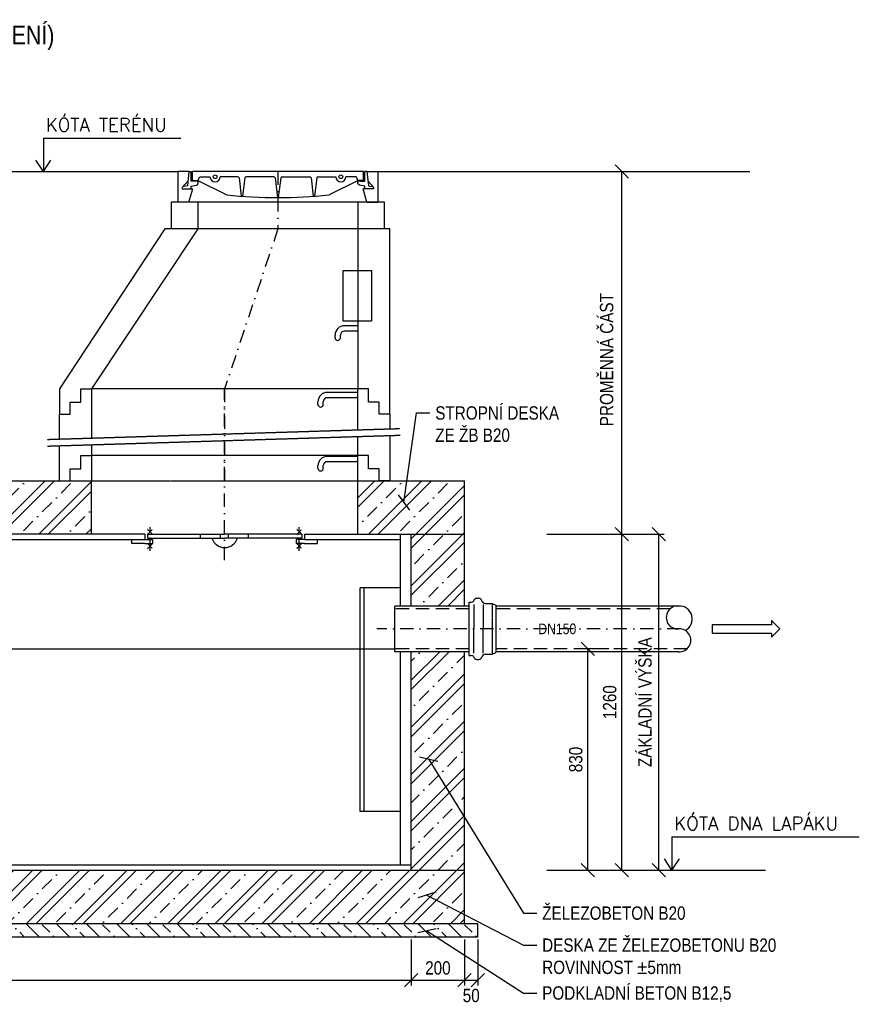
# Model space of a CAD drawing. Header units: millimetres. Extents: x 1 to 417021, y 3 to 99846.
# Tile 27 of 53: x 319410 to 322560, y 96034 to 99727. Entities that reach past the tile are written whole.
import ezdxf
from ezdxf.enums import TextEntityAlignment as Align

# ---------------------------------------------------------------- set-up
doc = ezdxf.new("R2010")
doc.units = ezdxf.units.MM
doc.linetypes.add('DASHDOT', pattern=[1, 0.5, -0.25, 0, -0.25])
doc.linetypes.add('DASHED', pattern=[0.75, 0.5, -0.25])
doc.layers.get('Defpoints').update_dxf_attribs({"color": 6, "lineweight": 5})
for name, color, linetype in [('AS-Koty', 4, 'Continuous'), ('AS-Nevid', 241, 'DASHED'), ('AS-Obrys', 7, 'Continuous'), ('AS-Osy', 4, 'DASHDOT'), ('AS-Srafy', 4, 'Continuous'), ('AS-Text', 7, 'Continuous')]:
    doc.layers.add(name, color=color, linetype=linetype)
doc.styles.add('ROMANS', font='ARIALN.TTF')
doc.styles.add('ROMANT8', font='romans.shx')
doc.styles.get("Standard").update_dxf_attribs({"font": 'arial.ttf'})
doc.dimstyles.new('K25', dxfattribs={"dimtxt": 50, "dimasz": 50, "dimexe": 20, "dimexo": 10, "dimgap": 20, "dimtad": 1, "dimdec": 0, "dimzin": 0, "dimtxsty": 'ROMANS', "dimblk": 'OBLIQUE', "dimcen": -40, "dimclrd": 4, "dimclre": 4, "dimclrt": 7, "dimadec": 0, "dimazin": 0, "dimtfac": 1, "dimtdec": 0, "dimtofl": 0, "dimtmove": 2, "dimatfit": 3, "dimldrblk": 'OBLIQUE', "dimfxl": 1, "dimtolj": 1, "dimarcsym": 0})
pattern_1 = [(45, (309878.48, 107815.45), (-88.3883, 88.3883), []), (45, (309913.84, 107815.45), (-88.3883, 88.3883), []), (45, (309984.55, 107815.45), (-53.033, 123.7437), [50, -25, 0, -25])]

# ---------------------------------------------------------------- blocks, each defined once
blk = doc.blocks.new('_Oblique')
at = {"color": 0, "linetype": 'ByBlock', "lineweight": -2}
blk.add_line((-0.5, -0.5), (0.5, 0.5), dxfattribs=at)
blk = doc.blocks.new('*D147')
at = {"layer": 'AS-Koty', "color": 4, "linetype": 'Continuous', "lineweight": -2, "transparency": 16777216}
for p, q in [((317719.3, 96276.9), (317719.3, 96104.3)), ((320879.3, 96276.9), (320879.3, 96104.3)), ((317719.3, 96124.3), (320879.3, 96124.3))]:
    blk.add_line(p, q, dxfattribs=at)
at = {"layer": 'Defpoints', "color": 0, "linetype": 'Continuous', "transparency": 16777216}
for p in [(317719.3, 96286.9), (320879.3, 96286.9), (320879.3, 96124.3)]:
    blk.add_point(p, dxfattribs=at)
at = {"layer": 'AS-Koty', "color": 4, "linetype": 'Continuous', "lineweight": -2, "transparency": 16777216, "xscale": 50, "yscale": 50, "zscale": 50, "rotation": 180}
blk.add_blockref('_Oblique', (317719.3, 96124.3), dxfattribs=at)
at = {"layer": 'AS-Koty', "color": 4, "linetype": 'Continuous', "lineweight": -2, "transparency": 16777216, "xscale": 50, "yscale": 50, "zscale": 50}
blk.add_blockref('_Oblique', (320879.3, 96124.3), dxfattribs=at)
at = {"layer": 'AS-Koty', "color": 7, "linetype": 'Continuous', "transparency": 16777216, "insert": (319299.3, 96169.8), "char_height": 50, "attachment_point": 5, "style": 'ROMANS'}
blk.add_mtext('\\A1;3160', dxfattribs=at)
blk = doc.blocks.new('*D148')
at = {"layer": 'AS-Koty', "color": 4, "linetype": 'Continuous', "lineweight": -2, "transparency": 16777216}
for p, q in [((321387.8, 97796.9), (321689.6, 97796.9)), ((321669.6, 96536.9), (321669.6, 97796.9)), ((321387.8, 96536.9), (321689.6, 96536.9))]:
    blk.add_line(p, q, dxfattribs=at)
at = {"layer": 'Defpoints', "color": 0, "linetype": 'Continuous', "transparency": 16777216}
for p in [(321377.8, 97796.9), (321669.6, 97796.9), (321377.8, 96536.9)]:
    blk.add_point(p, dxfattribs=at)
at = {"layer": 'AS-Koty', "color": 4, "linetype": 'Continuous', "lineweight": -2, "transparency": 16777216, "xscale": 50, "yscale": 50, "zscale": 50}
for p, rotation in [((321669.6, 97796.9), 90), ((321669.6, 96536.9), 270)]:
    blk.add_blockref('_Oblique', p, dxfattribs=dict(at, rotation=rotation))
at = {"layer": 'AS-Koty', "color": 7, "linetype": 'Continuous', "transparency": 16777216, "insert": (321624, 97166.9), "char_height": 50, "attachment_point": 5, "rotation": 90, "style": 'ROMANS'}
blk.add_mtext('\\A1;1260', dxfattribs=at)
blk = doc.blocks.new('*D149')
at = {"layer": 'AS-Koty', "color": 4, "linetype": 'Continuous', "lineweight": -2, "transparency": 16777216}
for p, q in [((321620.1, 97366.9), (321522.1, 97366.9)), ((321542.1, 96536.9), (321542.1, 97366.9)), ((321423, 96536.9), (321562.1, 96536.9))]:
    blk.add_line(p, q, dxfattribs=at)
at = {"layer": 'Defpoints', "color": 0, "linetype": 'Continuous', "transparency": 16777216}
for p in [(321542.1, 97366.9), (321630.1, 97366.9), (321413, 96536.9)]:
    blk.add_point(p, dxfattribs=at)
at = {"layer": 'AS-Koty', "color": 4, "linetype": 'Continuous', "lineweight": -2, "transparency": 16777216, "xscale": 50, "yscale": 50, "zscale": 50}
for p, rotation in [((321542.1, 97366.9), 90), ((321542.1, 96536.9), 270)]:
    blk.add_blockref('_Oblique', p, dxfattribs=dict(at, rotation=rotation))
at = {"layer": 'AS-Koty', "color": 7, "linetype": 'Continuous', "transparency": 16777216, "insert": (321496.6, 96951.9), "char_height": 50, "attachment_point": 5, "rotation": 90, "style": 'ROMANS'}
blk.add_mtext('\\A1;830', dxfattribs=at)
blk = doc.blocks.new('ACTRIX_1')
at = {"color": 7, "linetype": 'Continuous', "ltscale": 25.4}
for p, q in [((28.75, 3.12), (0, 3.12)), ((35, 0), (28.75, 6.25)), ((28.75, 6.25), (28.75, 3.12)), ((28.75, -6.25), (35, 0)), ((0, -3.12), (28.75, -3.12)), ((28.75, -3.12), (28.75, -6.25))]:
    blk.add_line(p, q, dxfattribs=at)
at = {"layer": 'AS-Text', "linetype": 'Continuous', "ltscale": 25.4, "flags": 128}
blk.add_lwpolyline([(-15.67, -3.12), (28.75, -3.12), (28.75, -6.25), (35, 0), (28.75, 6.25), (28.75, 3.12), (-15.67, 3.12)], close=True, dxfattribs=at)
at = {"flags": 1}
blk.add_attdef('Text', (0, 0), '', height=0.125, dxfattribs=at)
blk = doc.blocks.new('*D134')
at = {"layer": 'AS-Koty', "color": 4, "lineweight": -2, "transparency": 16777216}
for p, q in [((320879.3, 96276.9), (320879.3, 96104.3)), ((321079.3, 96276.9), (321079.3, 96104.3)), ((320879.3, 96124.3), (321079.3, 96124.3))]:
    blk.add_line(p, q, dxfattribs=at)
at = {"layer": 'Defpoints', "color": 0, "transparency": 16777216}
for p in [(320879.3, 96286.9), (321079.3, 96286.9), (321079.3, 96124.3)]:
    blk.add_point(p, dxfattribs=at)
at = {"layer": 'AS-Koty', "color": 4, "lineweight": -2, "transparency": 16777216, "xscale": 50, "yscale": 50, "zscale": 50, "rotation": 180}
blk.add_blockref('_Oblique', (320879.3, 96124.3), dxfattribs=at)
at = {"layer": 'AS-Koty', "color": 4, "lineweight": -2, "transparency": 16777216, "xscale": 50, "yscale": 50, "zscale": 50}
blk.add_blockref('_Oblique', (321079.3, 96124.3), dxfattribs=at)
at = {"layer": 'AS-Koty', "color": 7, "transparency": 16777216, "insert": (320979.3, 96169.8), "char_height": 50, "attachment_point": 5, "style": 'ROMANS'}
blk.add_mtext('\\A1;200', dxfattribs=at)
blk = doc.blocks.new('*D135')
at = {"layer": 'AS-Koty', "color": 4, "lineweight": -2, "transparency": 16777216}
for p, q in [((321079.3, 96276.9), (321079.3, 96104.3)), ((321129.3, 96276.9), (321129.3, 96104.3)), ((321079.3, 96124.3), (321129.3, 96124.3))]:
    blk.add_line(p, q, dxfattribs=at)
at = {"layer": 'Defpoints', "color": 0, "transparency": 16777216}
for p in [(321079.3, 96286.9), (321129.3, 96286.9), (321129.3, 96124.3)]:
    blk.add_point(p, dxfattribs=at)
at = {"layer": 'AS-Koty', "color": 4, "lineweight": -2, "transparency": 16777216, "xscale": 50, "yscale": 50, "zscale": 50, "rotation": 180}
blk.add_blockref('_Oblique', (321079.3, 96124.3), dxfattribs=at)
at = {"layer": 'AS-Koty', "color": 4, "lineweight": -2, "transparency": 16777216, "xscale": 50, "yscale": 50, "zscale": 50}
blk.add_blockref('_Oblique', (321129.3, 96124.3), dxfattribs=at)
at = {"layer": 'AS-Koty', "color": 7, "transparency": 16777216, "insert": (321104.3, 96066.5), "char_height": 50, "attachment_point": 5, "style": 'ROMANS'}
blk.add_mtext('\\A1;50', dxfattribs=at)
blk = doc.blocks.new('*D137')
at = {"layer": 'AS-Koty', "color": 4, "linetype": 'Continuous', "lineweight": -2, "transparency": 16777216}
for p, q in [((321679.6, 97796.9), (321828.4, 97796.9)), ((321808.4, 96536.9), (321808.4, 97796.9)), ((321680.1, 96536.9), (321828.4, 96536.9))]:
    blk.add_line(p, q, dxfattribs=at)
at = {"layer": 'Defpoints', "color": 0, "linetype": 'Continuous', "transparency": 16777216}
for p in [(321669.6, 97796.9), (321808.4, 97796.9), (321670.1, 96536.9)]:
    blk.add_point(p, dxfattribs=at)
at = {"layer": 'AS-Koty', "color": 4, "linetype": 'Continuous', "lineweight": -2, "transparency": 16777216, "xscale": 50, "yscale": 50, "zscale": 50}
for p, rotation in [((321808.4, 97796.9), 90), ((321808.4, 96536.9), 270)]:
    blk.add_blockref('_Oblique', p, dxfattribs=dict(at, rotation=rotation))
at = {"layer": 'AS-Koty', "color": 7, "linetype": 'Continuous', "transparency": 16777216, "insert": (321756.5, 97166.9), "char_height": 50, "attachment_point": 5, "rotation": 90, "style": 'ROMANS'}
blk.add_mtext('\\A1;ZÁKLADNÍ VÝŠKA', dxfattribs=at)
blk = doc.blocks.new('*D138')
at = {"layer": 'AS-Koty', "color": 4, "linetype": 'Continuous', "lineweight": -2, "transparency": 16777216}
for p, q in [((321541.3, 99156.9), (321689.6, 99156.9)), ((321669.6, 97796.9), (321669.6, 99156.9)), ((321540.8, 97796.9), (321689.6, 97796.9))]:
    blk.add_line(p, q, dxfattribs=at)
at = {"layer": 'Defpoints', "color": 0, "linetype": 'Continuous', "transparency": 16777216}
for p in [(321531.3, 99156.9), (321669.6, 99156.9), (321530.8, 97796.9)]:
    blk.add_point(p, dxfattribs=at)
at = {"layer": 'AS-Koty', "color": 4, "linetype": 'Continuous', "lineweight": -2, "transparency": 16777216, "xscale": 50, "yscale": 50, "zscale": 50}
for p, rotation in [((321669.6, 99156.9), 90), ((321669.6, 97796.9), 270)]:
    blk.add_blockref('_Oblique', p, dxfattribs=dict(at, rotation=rotation))
at = {"layer": 'AS-Koty', "color": 7, "linetype": 'Continuous', "transparency": 16777216, "insert": (321612.7, 98451.7), "char_height": 50, "attachment_point": 5, "rotation": 90, "style": 'ROMANS'}
blk.add_mtext('\\A1;PROMĚNNÁ ČÁST', dxfattribs=at)

msp = doc.modelspace()

# ---------------------------------------------------------------- hatches: boundary and pattern name
at = {"layer": 'AS-Srafy'}
h = msp.add_hatch(dxfattribs=at)
h.set_pattern_fill('ZELEZOBETON', color=256, scale=25, style=0)
h.set_pattern_definition(pattern_1)
h.paths.add_polyline_path([(317919.296, 97796.918), (317919.296, 97996.918), (317519.296, 97996.918), (317519.296, 97796.918), (317719.296, 97796.918)])
h.paths.add_polyline_path([(318919.296, 97996.918), (318919.296, 97796.918), (319679.296, 97796.918), (319679.296, 97996.918), (319679.296, 97996.918)])
h.paths.add_polyline_path([(321079.296, 97796.918), (321079.296, 97996.918), (320679.296, 97996.918), (320679.296, 97796.918), (320879.296, 97796.918)])
h = msp.add_hatch(dxfattribs=at)
h.set_pattern_fill('ZELEZOBETON', color=256, scale=25, style=0)
h.set_pattern_definition(pattern_1)
h.paths.add_polyline_path([(319299.296, 96536.908), (319299.296, 96336.908), (321079.296, 96336.908), (321079.296, 96536.908)])
h.paths.add_polyline_path([(321079.296, 97356.204), (320879.296, 97356.204), (320879.296, 96536.908), (321079.296, 96536.908)])
h.paths.add_polyline_path([(321079.296, 97796.918), (320879.296, 97796.918), (320879.296, 97527.631), (321079.296, 97527.631)])
h = msp.add_hatch(dxfattribs=at)
h.set_pattern_fill('BETON-PROSTY', color=256, scale=20, angle=90, style=0)
h.set_pattern_definition([(135, (309878.48, 107815.45), (-56.56854, -56.56854), []), (135, (309878.48, 107872.02), (-84.8528, -28.28427), [40, -20, 0, -20])])
h.paths.add_polyline_path([(319299.296, 96336.908), (319299.296, 96286.908), (321129.296, 96286.908), (321129.296, 96336.908)])

# ---------------------------------------------------------------- linework, layer by layer
msp.add_line((320799.296, 98941.918), (319955.259, 98941.918))
at = {"layer": 'AS-Koty'}
msp.add_line((321808.368, 96536.918), (322207.904, 96536.918), dxfattribs=at)
at = {"layer": 'AS-Nevid'}
for p, q in [((320679.296, 98785.851), (320730.194, 98785.851)), ((320730.194, 98785.851), (320730.194, 98595.757)), ((320730.194, 98595.757), (320679.296, 98595.757)), ((319639.296, 98341.918), (319679.296, 98341.918)), ((319639.296, 98291.918), (319639.296, 98341.918)), ((320679.296, 98341.918), (319679.296, 98341.918)), ((320719.296, 98341.918), (320679.296, 98341.918)), ((320719.296, 98291.918), (320719.296, 98341.918)), ((319599.296, 98291.918), (319639.296, 98291.918)), ((319599.296, 98246.918), (319599.296, 98291.918)), ((320759.296, 98291.918), (320719.296, 98291.918)), ((320759.296, 98246.918), (320759.296, 98291.918)), ((319559.296, 98246.918), (319599.296, 98246.918)), ((320799.296, 98246.918), (320759.296, 98246.918)), ((319513.546, 98152.513), (320836.407, 98193.376)), ((319514.318, 98127.525), (320837.179, 98168.388)), ((319639.296, 98091.918), (319679.296, 98091.918)), ((319639.296, 98041.918), (319639.296, 98091.918)), ((320679.296, 98091.918), (319679.296, 98091.918)), ((320719.296, 98091.918), (320679.296, 98091.918)), ((320719.296, 98041.918), (320719.296, 98091.918)), ((319599.296, 97996.918), (319599.296, 98041.918)), ((319599.296, 98041.918), (319639.296, 98041.918)), ((320759.296, 98041.918), (320719.296, 98041.918)), ((320759.296, 97996.918), (320759.296, 98041.918)), ((319559.296, 97996.918), (319599.296, 97996.918)), ((319679.296, 97996.918), (320679.296, 97996.918)), ((320799.296, 97996.918), (320759.296, 97996.918)), ((321182.552, 97537.423), (321182.552, 97346.412)), ((321114.623, 97533.659), (321114.623, 97441.917)), ((321148.738, 97533.659), (321148.738, 97441.917)), ((321114.623, 97350.175), (321114.623, 97441.917)), ((321148.738, 97350.175), (321148.738, 97441.917))]:
    msp.add_line(p, q, dxfattribs=at)
at = {"layer": 'AS-Nevid', "ltscale": 100}
for p, q in [((321096.439, 97516.916), (320817.867, 97516.916)), ((321850.412, 97516.916), (321196.966, 97516.916)), ((321096.439, 97366.918), (320821.439, 97366.918)), ((321913.849, 97366.918), (321200.537, 97366.918))]:
    msp.add_line(p, q, dxfattribs=at)
at = {"layer": 'AS-Obrys'}
for p, q in [((318994.296, 99156.918), (320004.296, 99156.918)), ((320045.341, 99156.918), (320004.296, 99156.918)), ((320004.296, 99156.918), (320004.296, 99041.918)), ((320045.341, 99156.918), (320039.508, 99103.277)), ((320045.341, 99156.918), (320053.993, 99156.918)), ((320053.993, 99121.178), (320053.993, 99156.918)), ((320699.6, 99156.918), (320058.993, 99156.918)), ((320058.993, 99123.038), (320058.993, 99156.918)), ((320078.992, 99123.038), (320085.722, 99137.833)), ((320085.722, 99137.833), (320124.308, 99137.833)), ((320228.489, 99137.833), (320162.479, 99137.833)), ((320233.461, 99133.361), (320241.83, 99064.625)), ((320254.668, 99133.361), (320246.264, 99064.3)), ((320363.417, 99137.833), (320259.64, 99137.833)), ((320368.389, 99133.361), (320377.301, 99059.516)), ((320389.596, 99133.361), (320380.684, 99059.516)), ((320394.568, 99137.833), (320498.345, 99137.833)), ((320503.317, 99133.361), (320511.722, 99064.294)), ((320524.524, 99133.361), (320516.154, 99064.619)), ((320529.496, 99137.833), (320596.113, 99137.833)), ((320672.871, 99137.833), (320634.285, 99137.833)), ((320679.601, 99123.038), (320672.871, 99137.833)), ((320699.6, 99123.038), (320699.6, 99156.918)), ((320704.6, 99121.178), (320704.6, 99156.918)), ((320713.251, 99156.918), (320704.6, 99156.918)), ((320713.251, 99156.918), (320754.296, 99156.918)), ((320713.251, 99156.918), (320719.084, 99103.277)), ((320754.296, 99156.918), (320754.296, 99041.918)), ((320754.296, 99156.918), (322150.061, 99156.918)), ((320019.6, 99091.918), (320059.773, 99091.918)), ((320041.424, 99120.896), (320019.992, 99097.088)), ((320039.508, 99103.277), (320025.266, 99100.67)), ((320045.341, 99041.918), (320059.773, 99091.918)), ((320069.404, 99121.606), (320053.993, 99121.178)), ((320053.993, 99102.554), (320073.159, 99106.003)), ((320053.993, 99091.918), (320053.993, 99102.554)), ((320058.993, 99123.038), (320078.992, 99123.038)), ((320074.44, 99122.142), (320071.657, 99122.142)), ((320073.159, 99106.003), (320076.92, 99108.15)), ((320078.992, 99123.038), (320187.201, 99069.516)), ((320079.44, 99112.492), (320079.44, 99117.142)), ((320679.601, 99123.038), (320570.866, 99069.516)), ((320679.152, 99112.492), (320679.152, 99117.142)), ((320699.6, 99123.038), (320679.601, 99123.038)), ((320685.433, 99106.003), (320681.673, 99108.15)), ((320684.152, 99122.142), (320686.935, 99122.142)), ((320704.6, 99102.554), (320685.433, 99106.003)), ((320689.188, 99121.606), (320704.6, 99121.178)), ((320738.993, 99091.918), (320698.819, 99091.918)), ((320713.251, 99041.918), (320698.819, 99091.918)), ((320704.6, 99091.918), (320704.6, 99102.554)), ((320717.168, 99120.896), (320738.601, 99097.088)), ((320719.084, 99103.277), (320733.327, 99100.67)), ((320679.296, 99041.918), (320079.296, 99041.918)), ((320623.647, 98785.851), (320679.296, 98785.851)), ((320623.647, 98595.757), (320623.647, 98785.851)), ((320679.296, 98595.757), (320623.647, 98595.757)), ((320679.296, 98579.052), (320628.651, 98579.052)), ((320593.651, 98534.052), (320593.651, 98544.052)), ((320613.444, 98534.052), (320613.651, 98544.052)), ((320679.296, 98559.052), (320628.651, 98559.052)), ((320679.296, 98329.052), (320564.296, 98329.052)), ((320529.296, 98284.052), (320529.296, 98294.052)), ((320549.089, 98284.052), (320549.296, 98294.052)), ((320679.296, 98309.052), (320564.296, 98309.052)), ((320529.503, 98044.052), (320529.503, 98054.052)), ((320549.296, 98044.052), (320549.503, 98054.052)), ((320679.503, 98089.052), (320564.503, 98089.052)), ((320679.503, 98069.052), (320564.503, 98069.052)), ((319679.296, 97796.918), (319679.296, 97996.918)), ((320679.296, 97796.918), (320679.296, 97996.918)), ((321079.296, 97796.918), (321079.296, 97996.918)), ((321096.439, 97341.875), (321096.439, 97541.959)), ((321096.439, 97541.959), (321104.086, 97541.959)), ((321125.372, 97556.593), (321132.243, 97556.593)), ((321156.724, 97537.423), (321182.552, 97537.423)), ((321182.552, 97537.423), (321196.966, 97530.31)), ((321196.966, 97530.31), (321196.966, 97353.524)), ((321196.966, 97530.31), (321196.966, 97530.31)), ((321182.552, 97346.412), (321196.966, 97353.524)), ((321196.966, 97353.524), (321196.966, 97353.524)), ((321096.439, 97341.875), (321104.086, 97341.875)), ((321096.439, 97341.875), (321096.439, 97341.875)), ((321125.372, 97327.241), (321132.243, 97327.241)), ((321156.724, 97346.412), (321182.552, 97346.412))]:
    msp.add_line(p, q, dxfattribs=at)
at = {"layer": 'AS-Obrys', "color": 3}
for p, q in [((320045.341, 99041.918), (320004.296, 99041.918)), ((320713.251, 99041.918), (320754.296, 99041.918))]:
    msp.add_line(p, q, dxfattribs=at)
at = {"layer": 'AS-Obrys', "color": 7, "linetype": 'Continuous'}
for p, q in [((318919.296, 97996.918), (319679.296, 97996.918)), ((320679.296, 97996.918), (321079.296, 97996.918)), ((319879.296, 97796.918), (318719.296, 97796.918)), ((319879.296, 97796.918), (319879.296, 97776.918)), ((319889.296, 97796.918), (320179.296, 97796.918)), ((319889.296, 97796.918), (319889.296, 97781.918)), ((320089.296, 97781.918), (320089.296, 97796.918)), ((320164.296, 97781.918), (320164.296, 97796.918)), ((320469.296, 97796.918), (320179.296, 97796.918)), ((320194.296, 97781.918), (320194.296, 97796.918)), ((320269.296, 97781.918), (320269.296, 97796.918)), ((320469.296, 97796.918), (320469.296, 97781.918)), ((320479.296, 97796.918), (320879.296, 97796.918)), ((320479.296, 97796.918), (320479.296, 97776.918)), ((320839.296, 97527.631), (320839.296, 97796.918)), ((320879.296, 97527.631), (320879.296, 97796.918)), ((320879.296, 97796.918), (321079.296, 97796.918)), ((321079.296, 97527.631), (321079.296, 97796.918)), ((318719.296, 97776.918), (319879.296, 97776.918)), ((319830.618, 97761.918), (319830.618, 97776.918)), ((319879.296, 97761.918), (319830.618, 97761.918)), ((319879.296, 97776.918), (319909.296, 97776.918)), ((319879.296, 97761.918), (319909.296, 97761.918)), ((319889.296, 97781.918), (320179.296, 97781.918)), ((319909.296, 97761.918), (319909.296, 97776.918)), ((320469.296, 97781.918), (320179.296, 97781.918)), ((320449.296, 97761.918), (320449.296, 97776.918)), ((320479.296, 97776.918), (320449.296, 97776.918)), ((320479.296, 97761.918), (320449.296, 97761.918)), ((320479.296, 97776.918), (320839.296, 97776.918)), ((320479.296, 97761.918), (320527.974, 97761.918)), ((320527.974, 97761.918), (320527.974, 97776.918)), ((320687.606, 96756.908), (320687.606, 97596.097)), ((320839.296, 97596.097), (320687.606, 97596.097)), ((320702.606, 97596.097), (320687.606, 97596.097)), ((320702.606, 96756.908), (320702.606, 97596.097)), ((321096.439, 97527.631), (320817.867, 97527.631)), ((320817.867, 97356.204), (320817.867, 97527.631)), ((321096.439, 97356.203), (321096.439, 97527.632)), ((321096.439, 97356.204), (321096.439, 97527.631)), ((321882.418, 97527.631), (321196.966, 97527.631)), ((321096.439, 97356.204), (320817.867, 97356.204)), ((320839.296, 96556.908), (320839.296, 97356.918)), ((320879.296, 96536.908), (320879.296, 97356.918)), ((321079.296, 96536.908), (321079.296, 97356.204)), ((321882.418, 97356.204), (321196.966, 97356.204)), ((320839.296, 96756.908), (320687.606, 96756.908)), ((317719.296, 96556.908), (320879.296, 96556.908)), ((317519.296, 96536.908), (321079.296, 96536.908)), ((321079.296, 96336.908), (321079.296, 96536.908)), ((317469.296, 96336.908), (321129.296, 96336.908)), ((321129.296, 96286.908), (321129.296, 96336.908)), ((317469.296, 96286.908), (321129.296, 96286.908))]:
    msp.add_line(p, q, dxfattribs=at)
at = {"layer": 'AS-Obrys', "linetype": 'Continuous'}
msp.add_line((317759.296, 97366.918), (320821.439, 97366.918), dxfattribs=at)
at = {"layer": 'AS-Obrys', "color": 3}
for points in [[(320079.296, 99041.918), (319979.296, 99041.918), (319979.296, 98941.918), (319955.259, 98941.918), (319559.296, 98341.918), (319559.296, 98246.918)], [(320079.296, 99041.918), (320079.296, 98941.918), (319679.296, 98341.918), (319679.296, 98341.918)], [(320799.296, 98246.918), (320799.296, 98941.918), (320779.296, 98941.918), (320779.296, 99041.918), (320679.296, 99041.918)], [(320679.296, 99041.918), (320679.296, 98341.918)], [(319679.296, 98341.918), (319679.296, 98157.633)], [(320679.296, 98188.523), (320679.296, 98341.918)], [(319559.296, 98153.927), (319559.296, 98246.918)], [(320799.296, 98246.918), (320799.296, 98192.229)], [(320679.296, 97996.918), (320679.296, 98163.511)], [(320799.296, 98167.218), (320799.296, 97996.918)], [(319559.296, 97996.918), (319559.296, 98128.915)], [(319679.296, 98132.621), (319679.296, 97996.918)]]:
    msp.add_lwpolyline(points, dxfattribs=at)
at = {"layer": 'AS-Obrys'}
for centre in [(320143.394, 99137.833), (320615.199, 99137.833)]:
    msp.add_circle(centre, 6.972, dxfattribs=at)
for centre, radius, start, end in [((320143.394, 99137.833), 19.086, 180, 0), ((320228.489, 99132.833), 5, 6.067531, 90), ((320259.64, 99132.833), 5, 90, 173.932469), ((320363.417, 99132.833), 5, 6.067531, 90), ((320394.568, 99132.833), 5, 90, 173.932469), ((320498.345, 99132.833), 5, 6.067531, 90), ((320529.496, 99132.833), 5, 90, 173.932469), ((320615.199, 99137.833), 19.086, 180, 0), ((320025.916, 99094.04), 6.662, 95.596517, 198.565603), ((320071.657, 99117.142), 5, 90, 116.77714), ((320074.44, 99117.142), 5, 0, 90), ((320074.44, 99112.492), 5, 299.724611, 0), ((320684.152, 99117.142), 5, 90, 180), ((320684.152, 99112.492), 5, 180, 240.275389), ((320686.935, 99117.142), 5, 63.22286, 90), ((320732.677, 99094.04), 6.662, 341.434397, 84.403483), ((320379.034, 100904.504), 1844.988, 264.031884, 275.968116), ((320628.651, 98544.052), 35, 90, 180), ((320603.444, 98534.052), 10, 180, 0), ((320603.444, 98534.052), 10, 180, 0), ((320603.444, 98534.052), 10, 180, 0), ((320628.651, 98544.052), 15, 90, 180), ((320564.296, 98294.052), 35, 90, 180), ((320539.089, 98284.052), 10, 180, 0), ((320539.089, 98284.052), 10, 180, 0), ((320539.089, 98284.052), 10, 180, 0), ((320564.296, 98294.052), 15, 90, 180), ((320564.503, 98054.052), 35, 90, 180), ((320564.503, 98054.052), 15, 90, 180), ((320539.296, 98044.052), 10, 180, 0), ((320539.296, 98044.052), 10, 180, 0), ((321104.086, 97554.816), 12.857, 270, 313.368447), ((321126.744, 97542.519), 14.141, 95.567854, 167.956101), ((321130.871, 97542.519), 14.141, 15.705638, 84.432146), ((321156.724, 97550.28), 12.857, 197.811936, 270), ((321878.979, 97484.781), 42.997, 85.41194, 274.58806), ((321885.051, 97479.17), 48.541, 297.236784, 93.109644), ((321885.35, 97399.063), 42.959, 266.086461, 93.913539), ((321104.086, 97329.018), 12.857, 46.631553, 90), ((321126.744, 97341.315), 14.141, 192.043899, 264.432146), ((321130.871, 97341.315), 14.141, 275.567854, 344.294362), ((321156.724, 97333.555), 12.857, 90, 162.188064)]:
    msp.add_arc(centre, radius, start, end, dxfattribs=at)
at = {"layer": 'AS-Obrys', "color": 7, "linetype": 'Continuous'}
msp.add_arc((320179.296, 97796.918), 50, 197.457062, 342.542938, dxfattribs=at)
at = {"layer": 'AS-Osy', "linetype": 'DASHDOT', "ltscale": 100}
for p, q in [((320379.296, 99156.918), (320379.296, 98941.918)), ((320379.296, 98941.918), (320179.296, 98341.918)), ((320179.296, 97699.213), (320179.296, 98341.918)), ((320179.296, 98341.918), (320179.296, 97996.918)), ((319899.416, 97734.555), (319899.416, 97805.553)), ((320459.177, 97734.555), (320459.177, 97805.553)), ((321888.829, 97441.917), (320750.664, 97441.917))]:
    msp.add_line(p, q, dxfattribs=at)
at = {"layer": 'AS-Osy', "linetype": 'DASHDOT'}
for p, q in [((319908.416, 97796.933), (319890.416, 97814.933)), ((319890.416, 97796.933), (319908.416, 97814.933)), ((319899.416, 97805.933), (319899.416, 97823.933)), ((320468.177, 97796.933), (320450.177, 97814.933)), ((320450.177, 97796.933), (320468.177, 97814.933)), ((320459.177, 97805.933), (320459.177, 97823.933)), ((319890.416, 97743.555), (319908.416, 97761.555)), ((319908.416, 97743.555), (319890.416, 97761.555)), ((320450.177, 97743.555), (320468.177, 97761.555)), ((320468.177, 97743.555), (320450.177, 97761.555))]:
    msp.add_line(p, q, dxfattribs=at)
at = {"layer": 'AS-Text'}
for p, q in [((319499.296, 99282.041), (320015.234, 99282.041)), ((319499.296, 99282.041), (319499.296, 99156.918)), ((319499.296, 99156.918), (319471.474, 99199.89)), ((319499.296, 99156.918), (319527.118, 99199.89)), ((321857.267, 96662.041), (322560.225, 96662.041)), ((321857.267, 96662.041), (321857.267, 96536.918)), ((321857.267, 96536.918), (321829.445, 96579.89)), ((321857.267, 96536.918), (321885.09, 96579.89))]:
    msp.add_line(p, q, dxfattribs=at)

# ---------------------------------------------------------------- block references
at = {"color": 7, "linetype": 'Continuous', "ltscale": 25.4, "xscale": 5, "yscale": 5, "zscale": 5}
msp.add_blockref('ACTRIX_1', (322087.191, 97441.917), dxfattribs=at)

# ---------------------------------------------------------------- texts
at = {"layer": 'AS-Koty', "color": 7, "char_height": 50, "attachment_point": 1, "style": 'ROMANS'}
for s, insert in [('STROPNÍ DESKA \\PZE ŽB B20', (320969.407, 98276.693)), ('ŽELEZOBETON B20', (321370.497, 96400.815)), ('DESKA ZE ŽELEZOBETONU B20\\PROVINNOST ±5mm', (321370.497, 96280.642)), ('PODKLADNÍ BETON B12,5', (321370.497, 96101.095))]:
    msp.add_mtext(s, dxfattribs=dict(at, insert=insert))
at = {"layer": 'AS-Text', "linetype": 'Continuous', "style": 'ROMANS'}
msp.add_text('(V POJÍŽDĚNÝCH PLOCHÁCH, BLÍZKOSTI ZÁKLADŮ, VELKÉ HLOUBKY ULOŽENÍ)', height=70, dxfattribs=at).set_placement((316453.198, 99634.189))
at = {"layer": 'AS-Text', "style": 'ROMANT8'}
for s, p in [('KÓTA TERÉNU', (319508.149, 99307.396)), ('KÓTA DNA LAPÁKU', (321866.12, 96687.396))]:
    msp.add_text(s, height=50, dxfattribs=at).set_placement(p)
at = {"layer": 'AS-Text', "linetype": 'Continuous', "style": 'ROMANS'}
msp.add_text('DN150', height=40, dxfattribs=at).set_placement((321427.008, 97441.917), align=Align.MIDDLE_CENTER)

# ---------------------------------------------------------------- dimensions: what is measured, and where the dimension line sits
at = {"layer": 'AS-Koty', "linetype": 'Continuous'}
dim = msp.add_linear_dim(base=(321669.577, 99156.918), p1=(321530.785, 97796.918), p2=(321531.346, 99156.918), angle=90, text='PROMĚNNÁ ČÁST', dimstyle='K25', dxfattribs=at)
dim.commit()
dim.dimension.update_dxf_attribs({"geometry": '*D138', "text_midpoint": (321612.668, 98451.696), "dimtype": 160})
for base, p1, p2, picture, middle in [((321669.577, 97796.918), (321377.761, 96536.918), (321377.751, 97796.918), '*D148', (321624.048, 97166.918)), ((321542.117, 97366.918), (321413.013, 96536.918), (321630.147, 97366.918), '*D149', (321496.589, 96951.918))]:
    dim = msp.add_linear_dim(base=base, p1=p1, p2=p2, angle=90, dimstyle='K25', dxfattribs=at)
    dim.commit()
    dim.dimension.update_dxf_attribs({"geometry": picture, "text_midpoint": middle})
dim = msp.add_linear_dim(base=(321808.368, 97796.918), p1=(321670.138, 96536.918), p2=(321669.577, 97796.918), angle=90, text='ZÁKLADNÍ VÝŠKA', dimstyle='K25', dxfattribs=at)
dim.commit()
dim.dimension.update_dxf_attribs({"geometry": '*D137', "text_midpoint": (321756.461, 97166.918)})
dim = msp.add_linear_dim(base=(320879.296, 96124.308), p1=(317719.296, 96286.908), p2=(320879.296, 96286.908), dimstyle='K25', dxfattribs=at)
dim.commit()
dim.dimension.update_dxf_attribs({"geometry": '*D147', "text_midpoint": (319299.296, 96169.836)})
at = {"layer": 'AS-Koty'}
dim = msp.add_linear_dim(base=(321079.296, 96124.308), p1=(320879.296, 96286.908), p2=(321079.296, 96286.908), angle=180, dimstyle='K25', dxfattribs=at)
dim.commit()
dim.dimension.update_dxf_attribs({"geometry": '*D134', "text_midpoint": (320979.296, 96169.836)})
dim = msp.add_linear_dim(base=(321129.296, 96124.308), p1=(321079.296, 96286.908), p2=(321129.296, 96286.908), angle=180, dimstyle='K25', dxfattribs=at)
dim.commit()
dim.dimension.update_dxf_attribs({"geometry": '*D135', "text_midpoint": (321104.296, 96066.509), "dimtype": 160})

# ---------------------------------------------------------------- leaders
at = {"layer": 'AS-Koty', "annotation_type": 0, "has_hookline": 1, "hookline_direction": 0}
for points, text_width in [([(320851.781, 97915.959), (320899.407, 98251.693), (320949.407, 98251.693)], 462.176), ([(320944.701, 96952.313), (321300.497, 96375.815), (321350.497, 96375.815)], 533.902), ([(320938.075, 96443.609), (321300.497, 96255.642), (321350.497, 96255.642)], 871.351), ([(320938.075, 96308.702), (321300.497, 96076.095), (321350.497, 96076.095)], 703.035)]:
    msp.add_leader(points, dimstyle='K25', override={"dimgap": 20, "dimtad": 0}, dxfattribs=dict(at, text_width=text_width))

doc.saveas('drawing.dxf')
